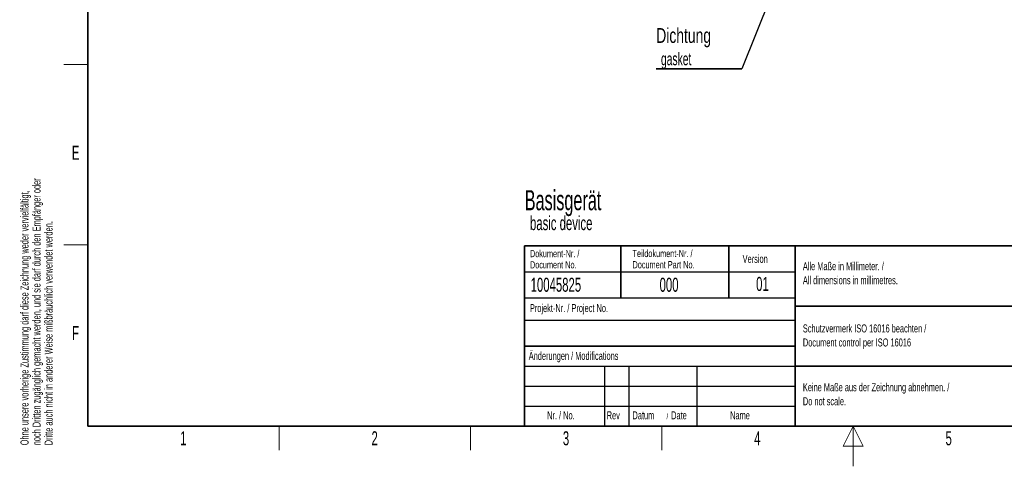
# Model space of a CAD drawing. Header units: millimetres. Extents: x 5 to 418, y 2 to 292.
# Tile 1 of 53: x 9 to 255, y 2 to 113. Entities that reach past the tile are written whole.
import ezdxf

# ---------------------------------------------------------------- set-up
doc = ezdxf.new("R2010")
doc.units = ezdxf.units.MM
doc.layers.add('SLD-0', color=7, linetype='Continuous')
doc.styles.add('SLDTEXTSTYLE0', font='TXT', dxfattribs={"width": 0.605})
doc.styles.add('SLDTEXTSTYLE2', font='TXT', dxfattribs={"width": 0.7})

# ---------------------------------------------------------------- blocks, each defined once
blk = doc.blocks.new('SW_NOTE_0')
at = {"layer": 'SLD-0', "color": 0, "attachment_point": 1, "style": 'SLDTEXTSTYLE0'}
for s, insert, char_height in [('Basisgerät', (0, 6.45), 5), ('basic device', (1.31, -0.02), 3.5)]:
    blk.add_mtext(s, dxfattribs=dict(at, insert=insert, char_height=char_height))
blk = doc.blocks.new('SW_NOTE_0_2')
at = {"layer": 'SLD-0', "color": 0, "char_height": 2, "attachment_point": 1, "rotation": 90, "style": 'SLDTEXTSTYLE0'}
for s, insert in [('noch Dritten zugänglich gemacht werden, und sie darf durch den Empfänger oder', (0.42, 0)), ('Ohne unsere vorherige Zustimmung darf diese Zeichnung weder vervielfältigt,', (-2.58, 0)), ('Dritte auch nicht in anderer Weise mißbräuchlich verwendet werden.', (3.42, 0))]:
    blk.add_mtext(s, dxfattribs=dict(at, insert=insert))
blk = doc.blocks.new('SW_NOTE_0_3')
at = {"layer": 'SLD-0', "color": 0, "attachment_point": 1, "style": 'SLDTEXTSTYLE0'}
for s, insert, char_height in [('Datum', (0, 2.58), 2), ('Date', (9.64, 2.58), 2), ('/', (8.48, 2.08), 1.5)]:
    blk.add_mtext(s, dxfattribs=dict(at, insert=insert, char_height=char_height))
blk = doc.blocks.new('SW_NOTE_0_4')
at = {"layer": 'SLD-0', "color": 0, "char_height": 2, "attachment_point": 1, "style": 'SLDTEXTSTYLE0'}
for s, insert in [('Alle Maße in Millimeter. /', (0, 2.58)), ('All dimensions in millimetres.', (0, -0.92))]:
    blk.add_mtext(s, dxfattribs=dict(at, insert=insert))
blk = doc.blocks.new('SW_NOTE_0_5')
at = {"layer": 'SLD-0', "color": 0, "char_height": 1.8, "attachment_point": 1, "style": 'SLDTEXTSTYLE0'}
for s, insert in [('Teildokument-Nr. /', (0, 2.32)), ('Document Part No.', (0, -0.48))]:
    blk.add_mtext(s, dxfattribs=dict(at, insert=insert))
blk = doc.blocks.new('SW_NOTE_0_6')
at = {"layer": 'SLD-0', "color": 0, "char_height": 1.8, "attachment_point": 1, "style": 'SLDTEXTSTYLE0'}
for s, insert in [('Dokument-Nr. /', (0, 2.32)), ('Document No.', (0, -0.48))]:
    blk.add_mtext(s, dxfattribs=dict(at, insert=insert))
blk = doc.blocks.new('SW_NOTE_0_7')
at = {"layer": 'SLD-0', "color": 0, "char_height": 2, "attachment_point": 1, "style": 'SLDTEXTSTYLE0'}
for s, insert in [('Keine Maße aus der Zeichnung abnehmen. /', (0, 2.58)), ('Do not scale.', (0, -0.92))]:
    blk.add_mtext(s, dxfattribs=dict(at, insert=insert))
blk = doc.blocks.new('SW_NOTE_0_8')
at = {"layer": 'SLD-0', "color": 0, "char_height": 2, "attachment_point": 1, "style": 'SLDTEXTSTYLE0'}
for s, insert in [('Schutzvermerk ISO 16016 beachten /', (0, 2.58)), ('Document control per ISO 16016', (0, -0.92))]:
    blk.add_mtext(s, dxfattribs=dict(at, insert=insert))
blk = doc.blocks.new('SW_NOTE_0_18')
at = {"layer": 'SLD-0', "color": 0}
for p, q in [((-0.03, -5.42), (21.37, -5.42)), ((21.37, -5.42), (-0.03, -5.42)), ((-0.03, -5.42), (21.37, -5.42)), ((21.37, -5.42), (-0.03, -5.42)), ((-0.03, -5.42), (21.37, -5.42)), ((21.37, -5.42), (-0.03, -5.42))]:
    blk.add_line(p, q, dxfattribs=at)
at = {"layer": 'SLD-0', "color": 0, "attachment_point": 1}
for s, insert, char_height, style in [('Dichtung', (0, 4.77), 3.704, 'SLDTEXTSTYLE2'), ('gasket', (1.19, -1.33), 3.175, 'SLDTEXTSTYLE0')]:
    blk.add_mtext(s, dxfattribs=dict(at, insert=insert, char_height=char_height, style=style))

msp = doc.modelspace()

# ---------------------------------------------------------------- linework, layer by layer
at = {"layer": 'SLD-0', "lineweight": 35}
for p, q in [((26, 282.5), (26, 12)), ((135, 57), (408, 57)), ((135, 57), (135, 12)), ((159, 57), (159, 44)), ((186, 57), (186, 44)), ((202.5, 57), (202.5, 12)), ((202.5, 42), (259, 42)), ((135, 32), (202.5, 32)), ((202.5, 27), (259, 27)), ((26, 12), (408, 12)), ((135, 12), (408, 12))]:
    msp.add_line(p, q, dxfattribs=at)
at = {"layer": 'SLD-0', "color": 7}
msp.add_line((201.1476, 131.0687), (189.2348, 101.1673), dxfattribs=at)
at = {"layer": 'SLD-0', "lineweight": 18}
for p, q in [((20, 102.25), (26, 102.25)), ((20, 57.25), (26, 57.25)), ((73.75, 6), (73.75, 12)), ((121.5, 6), (121.5, 12)), ((169.25, 6), (169.25, 12)), ((217, 12), (214.5, 7)), ((217, 2), (217, 12)), ((219.5, 7), (217, 12)), ((214.5, 7), (219.5, 7))]:
    msp.add_line(p, q, dxfattribs=at)
at = {"layer": 'SLD-0'}
for p, q in [((135, 50.5), (202.5, 50.5)), ((135, 38.5), (202.5, 38.5)), ((135, 27), (202.5, 27)), ((155, 27), (155, 12)), ((161, 27), (161, 12)), ((178, 27), (178, 12)), ((135, 22), (202.5, 22)), ((135, 17), (202.5, 17))]:
    msp.add_line(p, q, dxfattribs=at)
at = {"layer": 'SLD-0', "lineweight": 25}
msp.add_line((135, 44), (202.5, 44), dxfattribs=at)

# ---------------------------------------------------------------- block references
at = {"layer": 'SLD-0'}
for name, p in [('SW_NOTE_0_2', (11.808, 7.2381)), ('SW_NOTE_0_6', (136.354, 53.6688)), ('SW_NOTE_0_5', (161.9554, 53.687)), ('SW_NOTE_0_4', (204.464, 50.3607)), ('SW_NOTE_0_8', (204.464, 34.8277)), ('SW_NOTE_0_7', (204.464, 20.1509)), ('SW_NOTE_0_3', (161.9462, 13.1463))]:
    msp.add_blockref(name, p, dxfattribs=at)
at = {"layer": 'SLD-0', "color": 7}
for name, p in [('SW_NOTE_0_18', (167.8682, 106.5874)), ('SW_NOTE_0', (135.0591, 64.4504))]:
    msp.add_blockref(name, p, dxfattribs=at)

# ---------------------------------------------------------------- texts
at = {"layer": 'SLD-0', "style": 'SLDTEXTSTYLE0'}
for s, insert, char_height, attachment_point in [('E', (22.9816, 82.0011), 3.5, 2), ('Version', (189.4285, 54.7601), 2, 1), ('01', (194.3683, 49.2527), 3.5, 2), ('10045825', (136.5297, 49.0581), 3.5, 1), ('000', (168.711, 49.0581), 3.5, 1), ('Projekt-Nr. / Project No.', (136.3454, 42.4834), 2, 1), ('F', (22.9536, 37.0011), 3.5, 2), ('Änderungen / Modifications', (136.0531, 30.5619), 2, 1), ('Nr. / No.', (140.6365, 15.7244), 2, 1), ('Rev', (155.5183, 15.7244), 2, 1), ('Name', (186.3108, 15.729), 2, 1), ('1', (49.8527, 10.743), 3.5, 2), ('2', (97.6027, 10.743), 3.5, 2), ('3', (145.3527, 10.743), 3.5, 2), ('4', (193.1027, 10.743), 3.5, 2), ('5', (240.8527, 10.743), 3.5, 2)]:
    msp.add_mtext(s, dxfattribs=dict(at, insert=insert, char_height=char_height, attachment_point=attachment_point))

doc.saveas('drawing.dxf')
